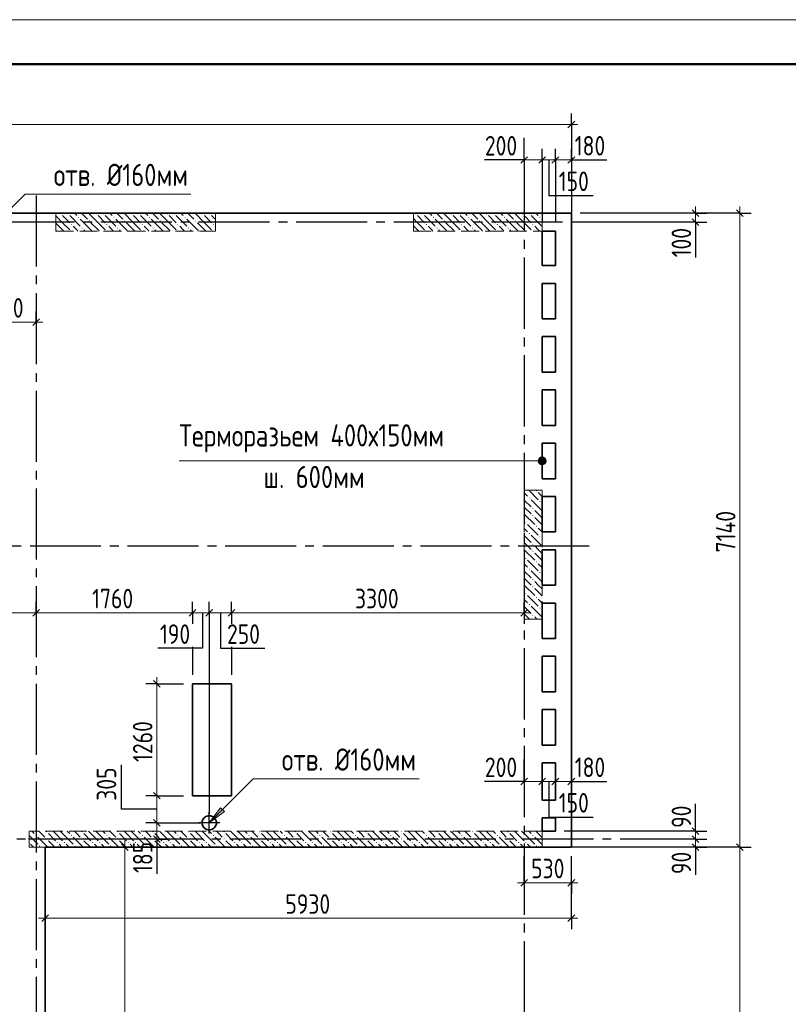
# Model space of a CAD drawing. Header units: millimetres. Extents: x 0 to 43617, y 0 to 59400.
# Tile 22 of 23: x 16138 to 24799, y 48310 to 59400. Entities that reach past the tile are written whole.
import ezdxf

# ---------------------------------------------------------------- set-up
doc = ezdxf.new("R2010")
doc.units = ezdxf.units.MM
doc.linetypes.add('______2', pattern=[270, 200, -70])
doc.linetypes.add('______5', pattern=[1100, 800, -100, 100, -100])
for name, color, linetype, lineweight in [('Standard', 7, 'Continuous', 25), ('ЖБ Перекрытие верхний уровень', 7, 'Continuous', 35), ('ЖБ Пилон', 7, 'Continuous', 35), ('ЖБ Стена верхний уровень', 7, 'Continuous', 35), ('Оси', 40, '______5', 18), ('Примечания', 7, 'Continuous', 25), ('Размерная выноска', 7, 'Continuous', 13)]:
    doc.layers.add(name, color=color, linetype=linetype, lineweight=lineweight)
doc.styles.add('GOST 2.304-81', font='txt')

msp = doc.modelspace()

# ---------------------------------------------------------------- hatches: boundary and pattern name
at = {"layer": 'ЖБ Пилон', "linetype": 'Continuous', "lineweight": 18, "transparency": 33554687}
for points in [[(16594, 57213), (16601, 57220), (16607, 57213), (16601, 57207)], [(16674, 57213), (16681, 57220), (16687, 57213), (16681, 57207)], [(16794, 57173), (16801, 57180), (16807, 57173), (16801, 57167)], [(16914, 57133), (16921, 57140), (16927, 57133), (16921, 57127)], [(16994, 57213), (17001, 57220), (17007, 57213), (17001, 57207)], [(17074, 57213), (17081, 57220), (17087, 57213), (17081, 57207)], [(17194, 57173), (17201, 57180), (17207, 57173), (17201, 57167)], [(17314, 57133), (17321, 57140), (17327, 57133), (17321, 57127)], [(17394, 57213), (17401, 57220), (17407, 57213), (17401, 57207)], [(17474, 57213), (17481, 57220), (17487, 57213), (17481, 57207)], [(17594, 57173), (17601, 57180), (17607, 57173), (17601, 57167)], [(17714, 57133), (17721, 57140), (17727, 57133), (17721, 57127)], [(17794, 57213), (17801, 57220), (17807, 57213), (17801, 57207)], [(17874, 57213), (17881, 57220), (17887, 57213), (17881, 57207)], [(17994, 57173), (18001, 57180), (18007, 57173), (18001, 57167)], [(18114, 57133), (18121, 57140), (18127, 57133), (18121, 57127)], [(18194, 57213), (18201, 57220), (18207, 57213), (18201, 57207)], [(18274, 57213), (18281, 57220), (18287, 57213), (18281, 57207)], [(20594, 57213), (20601, 57220), (20607, 57213), (20601, 57207)], [(20674, 57213), (20681, 57220), (20687, 57213), (20681, 57207)], [(20794, 57173), (20801, 57180), (20807, 57173), (20801, 57167)], [(20914, 57133), (20921, 57140), (20927, 57133), (20921, 57127)], [(20994, 57213), (21001, 57220), (21007, 57213), (21001, 57207)], [(21074, 57213), (21081, 57220), (21087, 57213), (21081, 57207)], [(21194, 57173), (21201, 57180), (21207, 57173), (21201, 57167)], [(21314, 57133), (21321, 57140), (21327, 57133), (21321, 57127)], [(21394, 57213), (21401, 57220), (21407, 57213), (21401, 57207)], [(21474, 57213), (21481, 57220), (21487, 57213), (21481, 57207)], [(21594, 57173), (21601, 57180), (21607, 57173), (21601, 57167)], [(21714, 57133), (21721, 57140), (21727, 57133), (21721, 57127)], [(21794, 57213), (21801, 57220), (21807, 57213), (21801, 57207)], [(21874, 57213), (21881, 57220), (21887, 57213), (21881, 57207)], [(21994, 57173), (22001, 57180), (22007, 57173), (22001, 57167)], [(16714, 57093), (16721, 57100), (16727, 57093), (16721, 57087)], [(16834, 57053), (16841, 57060), (16847, 57053), (16841, 57047)], [(17114, 57093), (17121, 57100), (17127, 57093), (17121, 57087)], [(17234, 57053), (17241, 57060), (17247, 57053), (17241, 57047)], [(17514, 57093), (17521, 57100), (17527, 57093), (17521, 57087)], [(17634, 57053), (17641, 57060), (17647, 57053), (17641, 57047)], [(17914, 57093), (17921, 57100), (17927, 57093), (17921, 57087)], [(18034, 57053), (18041, 57060), (18047, 57053), (18041, 57047)], [(18314, 57093), (18321, 57100), (18327, 57093), (18321, 57087)], [(20714, 57093), (20721, 57100), (20727, 57093), (20721, 57087)], [(20834, 57053), (20841, 57060), (20847, 57053), (20841, 57047)], [(21114, 57093), (21121, 57100), (21127, 57093), (21121, 57087)], [(21234, 57053), (21241, 57060), (21247, 57053), (21241, 57047)], [(21514, 57093), (21521, 57100), (21527, 57093), (21521, 57087)], [(21634, 57053), (21641, 57060), (21647, 57053), (21641, 57047)], [(21914, 57093), (21921, 57100), (21927, 57093), (21921, 57087)], [(21874, 54013), (21881, 54020), (21887, 54013), (21881, 54007)], [(21954, 54093), (21961, 54100), (21967, 54093), (21961, 54087)], [(21914, 53893), (21921, 53900), (21927, 53893), (21921, 53887)], [(21994, 53973), (22001, 53980), (22007, 53973), (22001, 53967)], [(21914, 53813), (21921, 53820), (21927, 53813), (21921, 53807)], [(21834, 53733), (21841, 53740), (21847, 53733), (21841, 53727)], [(21954, 53693), (21961, 53700), (21967, 53693), (21961, 53687)], [(21874, 53613), (21881, 53620), (21887, 53613), (21881, 53607)], [(21994, 53573), (22001, 53580), (22007, 53573), (22001, 53567)], [(21914, 53493), (21921, 53500), (21927, 53493), (21921, 53487)], [(21914, 53413), (21921, 53420), (21927, 53413), (21921, 53407)], [(21834, 53333), (21841, 53340), (21847, 53333), (21841, 53327)], [(21954, 53293), (21961, 53300), (21967, 53293), (21961, 53287)], [(21874, 53213), (21881, 53220), (21887, 53213), (21881, 53207)], [(21994, 53173), (22001, 53180), (22007, 53173), (22001, 53167)], [(21914, 53093), (21921, 53100), (21927, 53093), (21921, 53087)], [(21914, 53013), (21921, 53020), (21927, 53013), (21921, 53007)], [(21834, 52933), (21841, 52940), (21847, 52933), (21841, 52927)], [(21954, 52893), (21961, 52900), (21967, 52893), (21961, 52887)], [(21874, 52813), (21881, 52820), (21887, 52813), (21881, 52807)], [(21914, 52693), (21921, 52700), (21927, 52693), (21921, 52687)], [(21994, 52773), (22001, 52780), (22007, 52773), (22001, 52767)]]:
    msp.add_hatch(color=7, dxfattribs=at).paths.add_polyline_path(points, flags=16)
at = {"layer": 'ЖБ Стена верхний уровень', "linetype": 'Continuous', "lineweight": 18, "transparency": 33554687}
for points in [[(16434, 50253), (16441, 50260), (16447, 50253), (16441, 50247)], [(16834, 50253), (16841, 50260), (16847, 50253), (16841, 50247)], [(17234, 50253), (17241, 50260), (17247, 50253), (17241, 50247)], [(17634, 50253), (17641, 50260), (17647, 50253), (17641, 50247)], [(18034, 50253), (18041, 50260), (18047, 50253), (18041, 50247)], [(18434, 50253), (18441, 50260), (18447, 50253), (18441, 50247)], [(18834, 50253), (18841, 50260), (18847, 50253), (18841, 50247)], [(19234, 50253), (19241, 50260), (19247, 50253), (19241, 50247)], [(19634, 50253), (19641, 50260), (19647, 50253), (19641, 50247)], [(20034, 50253), (20041, 50260), (20047, 50253), (20041, 50247)], [(20434, 50253), (20441, 50260), (20447, 50253), (20441, 50247)], [(20834, 50253), (20841, 50260), (20847, 50253), (20841, 50247)], [(21234, 50253), (21241, 50260), (21247, 50253), (21241, 50247)], [(21634, 50253), (21641, 50260), (21647, 50253), (21641, 50247)], [(16244, 50137), (16247, 50133), (16244, 50130)], [(16314, 50213), (16321, 50220), (16327, 50213), (16321, 50207)], [(16434, 50173), (16441, 50180), (16447, 50173), (16441, 50167)], [(16554, 50133), (16561, 50140), (16567, 50133), (16561, 50127)], [(16634, 50133), (16641, 50140), (16647, 50133), (16641, 50127)], [(16714, 50213), (16721, 50220), (16727, 50213), (16721, 50207)], [(16834, 50173), (16841, 50180), (16847, 50173), (16841, 50167)], [(16954, 50133), (16961, 50140), (16967, 50133), (16961, 50127)], [(17034, 50133), (17041, 50140), (17047, 50133), (17041, 50127)], [(17114, 50213), (17121, 50220), (17127, 50213), (17121, 50207)], [(17234, 50173), (17241, 50180), (17247, 50173), (17241, 50167)], [(17354, 50133), (17361, 50140), (17367, 50133), (17361, 50127)], [(17434, 50133), (17441, 50140), (17447, 50133), (17441, 50127)], [(17514, 50213), (17521, 50220), (17527, 50213), (17521, 50207)], [(17634, 50173), (17641, 50180), (17647, 50173), (17641, 50167)], [(17754, 50133), (17761, 50140), (17767, 50133), (17761, 50127)], [(17834, 50133), (17841, 50140), (17847, 50133), (17841, 50127)], [(17914, 50213), (17921, 50220), (17927, 50213), (17921, 50207)], [(18034, 50173), (18041, 50180), (18047, 50173), (18041, 50167)], [(18154, 50133), (18161, 50140), (18167, 50133), (18161, 50127)], [(18234, 50133), (18241, 50140), (18247, 50133), (18241, 50127)], [(18314, 50213), (18321, 50220), (18327, 50213), (18321, 50207)], [(18434, 50173), (18441, 50180), (18447, 50173), (18441, 50167)], [(18554, 50133), (18561, 50140), (18567, 50133), (18561, 50127)], [(18634, 50133), (18641, 50140), (18647, 50133), (18641, 50127)], [(18714, 50213), (18721, 50220), (18727, 50213), (18721, 50207)], [(18834, 50173), (18841, 50180), (18847, 50173), (18841, 50167)], [(18954, 50133), (18961, 50140), (18967, 50133), (18961, 50127)], [(19034, 50133), (19041, 50140), (19047, 50133), (19041, 50127)], [(19114, 50213), (19121, 50220), (19127, 50213), (19121, 50207)], [(19234, 50173), (19241, 50180), (19247, 50173), (19241, 50167)], [(19354, 50133), (19361, 50140), (19367, 50133), (19361, 50127)], [(19434, 50133), (19441, 50140), (19447, 50133), (19441, 50127)], [(19514, 50213), (19521, 50220), (19527, 50213), (19521, 50207)], [(19634, 50173), (19641, 50180), (19647, 50173), (19641, 50167)], [(19754, 50133), (19761, 50140), (19767, 50133), (19761, 50127)], [(19834, 50133), (19841, 50140), (19847, 50133), (19841, 50127)], [(19914, 50213), (19921, 50220), (19927, 50213), (19921, 50207)], [(20034, 50173), (20041, 50180), (20047, 50173), (20041, 50167)], [(20154, 50133), (20161, 50140), (20167, 50133), (20161, 50127)], [(20234, 50133), (20241, 50140), (20247, 50133), (20241, 50127)], [(20314, 50213), (20321, 50220), (20327, 50213), (20321, 50207)], [(20434, 50173), (20441, 50180), (20447, 50173), (20441, 50167)], [(20554, 50133), (20561, 50140), (20567, 50133), (20561, 50127)], [(20634, 50133), (20641, 50140), (20647, 50133), (20641, 50127)], [(20714, 50213), (20721, 50220), (20727, 50213), (20721, 50207)], [(20834, 50173), (20841, 50180), (20847, 50173), (20841, 50167)], [(20954, 50133), (20961, 50140), (20967, 50133), (20961, 50127)], [(21034, 50133), (21041, 50140), (21047, 50133), (21041, 50127)], [(21114, 50213), (21121, 50220), (21127, 50213), (21121, 50207)], [(21234, 50173), (21241, 50180), (21247, 50173), (21241, 50167)], [(21354, 50133), (21361, 50140), (21367, 50133), (21361, 50127)], [(21434, 50133), (21441, 50140), (21447, 50133), (21441, 50127)], [(21514, 50213), (21521, 50220), (21527, 50213), (21521, 50207)], [(21634, 50173), (21641, 50180), (21647, 50173), (21641, 50167)], [(21754, 50133), (21761, 50140), (21767, 50133), (21761, 50127)], [(21834, 50133), (21841, 50140), (21847, 50133), (21841, 50127)], [(21914, 50213), (21921, 50220), (21927, 50213), (21921, 50207)], [(16354, 50093), (16361, 50100), (16367, 50093), (16361, 50087)], [(16754, 50093), (16761, 50100), (16767, 50093), (16761, 50087)], [(17154, 50093), (17161, 50100), (17167, 50093), (17161, 50087)], [(17554, 50093), (17561, 50100), (17567, 50093), (17561, 50087)], [(17954, 50093), (17961, 50100), (17967, 50093), (17961, 50087)], [(18354, 50093), (18361, 50100), (18367, 50093), (18361, 50087)], [(18754, 50093), (18761, 50100), (18767, 50093), (18761, 50087)], [(19154, 50093), (19161, 50100), (19167, 50093), (19161, 50087)], [(19554, 50093), (19561, 50100), (19567, 50093), (19561, 50087)], [(19954, 50093), (19961, 50100), (19967, 50093), (19961, 50087)], [(20354, 50093), (20361, 50100), (20367, 50093), (20361, 50087)], [(20754, 50093), (20761, 50100), (20767, 50093), (20761, 50087)], [(21154, 50093), (21161, 50100), (21167, 50093), (21161, 50087)], [(21554, 50093), (21561, 50100), (21567, 50093), (21561, 50087)], [(21954, 50093), (21961, 50100), (21967, 50093), (21961, 50087)]]:
    msp.add_hatch(color=7, dxfattribs=at).paths.add_polyline_path(points, flags=16)
at = {"layer": 'Примечания', "linetype": 'Continuous', "lineweight": 13, "transparency": 33554687}
for points in [[(21985, 54408), (21985, 54452), (21979, 54430)], [(21985, 54452), (22002, 54391), (22002, 54469)], [(21985, 54452), (21985, 54408), (22002, 54391)], [(22002, 54469), (22024, 54385), (22024, 54475)], [(22002, 54469), (22002, 54391), (22024, 54385)], [(22024, 54475), (22024, 54385), (22046, 54391)], [(22024, 54475), (22046, 54391), (22046, 54469)], [(22046, 54469), (22046, 54391), (22063, 54408)], [(22046, 54469), (22063, 54408), (22063, 54452)], [(22063, 54452), (22063, 54408), (22069, 54430)]]:
    msp.add_hatch(color=7, dxfattribs=at).paths.add_polyline_path(points)
msp.add_hatch(color=7, dxfattribs=at).paths.add_polyline_path([(18444, 50482), (18274, 50355), (18401, 50525)], flags=16)

# ---------------------------------------------------------------- linework, layer by layer
at = {"layer": 'Standard', "color": 251, "linetype": 'Continuous', "lineweight": -3, "true_color": 0x656565, "transparency": 33554687}
for p, q in [((22354, 58220), (22354, 58345)), ((22354, 58220), (22354, 58095)), ((22354, 58220), (22354, 57120)), ((21824, 57820), (21824, 57945)), ((22024, 57820), (22024, 57945)), ((22174, 57820), (22174, 57945)), ((22354, 57820), (22354, 57945)), ((21824, 57820), (21824, 57695)), ((22024, 57820), (22024, 57695)), ((22174, 57820), (22174, 57695)), ((22354, 57820), (22354, 57695)), ((22354, 57820), (22354, 57722)), ((22354, 57437), (22354, 57120)), ((23754, 57220), (22454, 57220)), ((24254, 57220), (22454, 57220)), ((23754, 57120), (22454, 57120)), ((23754, 57220), (23629, 57220)), ((23754, 57120), (23629, 57120)), ((23754, 57220), (23879, 57220)), ((23754, 57120), (23879, 57120)), ((24254, 57220), (24129, 57220)), ((24254, 57220), (24379, 57220)), ((16324, 55994), (16324, 56119)), ((16324, 55994), (16324, 55869)), ((16324, 55994), (16324, 55994)), ((16324, 52720), (16324, 52845)), ((18084, 52720), (18084, 52845)), ((18274, 52720), (18274, 52845)), ((18524, 52720), (18524, 52845)), ((21824, 52720), (21824, 52845)), ((16324, 52720), (16324, 52595)), ((16324, 52720), (16324, 52720)), ((18084, 52720), (18084, 52595)), ((18084, 52720), (18084, 52622)), ((18274, 52720), (18274, 52595)), ((18524, 52720), (18524, 52595)), ((21824, 52720), (21824, 52595)), ((21824, 52720), (21824, 52720)), ((18084, 52337), (18084, 52020)), ((18524, 52337), (18524, 52020)), ((17684, 51920), (17559, 51920)), ((17684, 51920), (17809, 51920)), ((17684, 51920), (17984, 51920)), ((21824, 50820), (21824, 50945)), ((22024, 50820), (22024, 50945)), ((22174, 50820), (22174, 50945)), ((22354, 50820), (22354, 50945)), ((21824, 50820), (21824, 50695)), ((22024, 50820), (22024, 50695)), ((22024, 50820), (22024, 50820)), ((22174, 50820), (22174, 50695)), ((22174, 50820), (22174, 50820)), ((22354, 50820), (22354, 50695)), ((22354, 50820), (22354, 50820)), ((17684, 50660), (17559, 50660)), ((17684, 50660), (17809, 50660)), ((17684, 50660), (17984, 50660)), ((17684, 50355), (17559, 50355)), ((17684, 50355), (17809, 50355)), ((17684, 50355), (18174, 50355)), ((23754, 50260), (23629, 50260)), ((23754, 50260), (23879, 50260)), ((17684, 50170), (17559, 50170)), ((17684, 50170), (17809, 50170)), ((23754, 50170), (23629, 50170)), ((23754, 50170), (23879, 50170)), ((17324, 50080), (17199, 50080)), ((17324, 50080), (17449, 50080)), ((17324, 50080), (17324, 50080)), ((23754, 50080), (23629, 50080)), ((23754, 50080), (23879, 50080)), ((24254, 50080), (24129, 50080)), ((24254, 50080), (24379, 50080)), ((16424, 49280), (16424, 49980)), ((21824, 49680), (21824, 49980)), ((22354, 49280), (22354, 49980)), ((21824, 49680), (21824, 49805)), ((22354, 49680), (22354, 49805)), ((21824, 49680), (21824, 49555)), ((22354, 49680), (22354, 49555)), ((16424, 49280), (16424, 49405)), ((22354, 49280), (22354, 49405)), ((16424, 49280), (16424, 49155)), ((22354, 49280), (22354, 49155))]:
    msp.add_line(p, q, dxfattribs=at)
at = {"layer": 'Standard', "color": 7, "linetype": 'Continuous', "lineweight": 25, "transparency": 33554687}
for p, q in [((22392, 58257), (22316, 58183)), ((21786, 57783), (21861, 57857)), ((21986, 57783), (22061, 57857)), ((22136, 57783), (22212, 57857)), ((22316, 57783), (22392, 57857)), ((23716, 57257), (23792, 57183)), ((24216, 57257), (24292, 57183)), ((23716, 57157), (23792, 57083)), ((16286, 55956), (16361, 56031)), ((16361, 52757), (16286, 52683)), ((18121, 52757), (18046, 52683)), ((18312, 52757), (18236, 52683)), ((18561, 52757), (18486, 52683)), ((21861, 52757), (21786, 52683)), ((17646, 51957), (17721, 51883)), ((21786, 50783), (21861, 50857)), ((21986, 50783), (22061, 50857)), ((22136, 50783), (22212, 50857)), ((22316, 50783), (22392, 50857)), ((17646, 50697), (17721, 50623)), ((17646, 50392), (17721, 50317)), ((23716, 50297), (23792, 50223)), ((17646, 50208), (17721, 50133)), ((23716, 50208), (23792, 50133)), ((17286, 50117), (17361, 50042)), ((23716, 50117), (23792, 50042)), ((24216, 50117), (24292, 50042)), ((21861, 49717), (21786, 49642)), ((22392, 49717), (22316, 49642)), ((16386, 49242), (16461, 49317)), ((22316, 49242), (22392, 49317))]:
    msp.add_line(p, q, dxfattribs=at)
at = {"layer": 'Standard', "color": 7, "linetype": 'Continuous', "lineweight": 13, "transparency": 33554687}
for p, q in [((22354, 58220), (7394, 58220)), ((22354, 58220), (22429, 58220)), ((21824, 57820), (21749, 57820)), ((21824, 57820), (22024, 57820)), ((22024, 57820), (22174, 57820)), ((22174, 57820), (22354, 57820)), ((22354, 57820), (22429, 57820)), ((23754, 57220), (23754, 57295)), ((24254, 57220), (24254, 57295)), ((23754, 57220), (23754, 57120)), ((23754, 57120), (23754, 57045)), ((15704, 55994), (16324, 55994)), ((16324, 55994), (16399, 55994)), ((16324, 52720), (14934, 52720)), ((18084, 52720), (16324, 52720)), ((18274, 52720), (18084, 52720)), ((18524, 52720), (18274, 52720)), ((21824, 52720), (21899, 52720)), ((17684, 51920), (17684, 51995)), ((21824, 50820), (21749, 50820)), ((21824, 50820), (22024, 50820)), ((22024, 50820), (22174, 50820)), ((22174, 50820), (22354, 50820)), ((22354, 50820), (22429, 50820)), ((17684, 50660), (17684, 50355)), ((17684, 50355), (17684, 50170)), ((23754, 50260), (23754, 50335)), ((17324, 50080), (17324, 50155)), ((17684, 50170), (17684, 50095)), ((23754, 50170), (23754, 50080)), ((23754, 50080), (23754, 50005)), ((24254, 50080), (24254, 42420)), ((21824, 49680), (21749, 49680)), ((22354, 49680), (21824, 49680)), ((22354, 49680), (22429, 49680)), ((16424, 49280), (16349, 49280)), ((16424, 49280), (22354, 49280)), ((22354, 49280), (22429, 49280))]:
    msp.add_line(p, q, dxfattribs=at)
at = {"layer": 'Standard', "color": 8, "linetype": '______5', "lineweight": -3, "transparency": 33554687}
for p, q in [((18274, 50235), (18274, 50475)), ((18393, 50355), (18154, 50355))]:
    msp.add_line(p, q, dxfattribs=at)
at = {"layer": 'Standard', "color": 7, "linetype": 'Continuous', "lineweight": 13, "transparency": 33554687}
msp.add_lwpolyline([(0, 0), (42000, 0), (42000, 59400), (0, 59400), (0, 0)], close=True, dxfattribs=at)
at = {"layer": 'Standard', "color": 7, "linetype": 'Continuous', "lineweight": 50, "transparency": 33554687}
msp.add_lwpolyline([(2000, 58900), (41500, 58900), (41500, 500), (2000, 500), (2000, 58900)], close=True, dxfattribs=at)
at = {"layer": 'Standard', "color": 251, "linetype": 'Continuous', "lineweight": -3, "true_color": 0x656565, "transparency": 33554687}
for points in [[(21824, 57820), (21824, 57837), (21824, 57837), (21824, 57873), (21824, 57873), (21824, 58070)], [(22024, 57820), (22024, 57511), (22024, 57511), (22024, 57120)], [(22174, 57820), (22174, 57439), (22174, 57439), (22174, 57120)], [(18274, 52720), (18274, 52608), (18274, 52608), (18274, 52444), (18274, 52444), (18274, 50455)], [(18524, 52720), (18524, 52628), (18524, 52628), (18524, 52622)], [(21824, 50820), (21824, 50837), (21824, 50837), (21824, 51035), (21824, 51035), (21824, 51070)], [(23754, 50260), (23737, 50260), (23737, 50260), (22274, 50260)], [(17684, 50170), (17667, 50170), (17667, 50170), (16237, 50170)], [(23754, 50170), (23737, 50170), (23737, 50170), (23462, 50170)], [(23754, 50080), (23737, 50080), (23737, 50080), (22274, 50080)], [(24254, 50080), (24237, 50080), (24237, 50080), (22454, 50080)], [(22354, 49680), (22354, 49931), (22354, 49931), (22354, 49980)]]:
    msp.add_lwpolyline(points, dxfattribs=at)
at = {"layer": 'Standard', "color": 7, "linetype": 'Continuous', "lineweight": 13, "transparency": 33554687}
for points in [[(24254, 57220), (24254, 53303), (24254, 53303), (24254, 50080)], [(21824, 52720), (19665, 52720), (19665, 52720), (19592, 52720), (19592, 52720), (19319, 52720), (19319, 52720), (18524, 52720)], [(17684, 51920), (17684, 50943), (17684, 50943), (17684, 50660)], [(23754, 50260), (23754, 50207), (23754, 50207), (23754, 50170)], [(17324, 50080), (17324, 47248), (17324, 47248), (17324, 45130)]]:
    msp.add_lwpolyline(points, dxfattribs=at)
at = {"layer": 'ЖБ Перекрытие верхний уровень', "color": 7, "linetype": 'Continuous', "lineweight": 35, "transparency": 33554687}
for p, q in [((22354, 57220), (8924, 57220)), ((22354, 50080), (22354, 57220)), ((22024, 56630), (22024, 57020)), ((22024, 57020), (22174, 57020)), ((22174, 57020), (22174, 56630)), ((22174, 56630), (22024, 56630)), ((22024, 56030), (22024, 56430)), ((22024, 56430), (22174, 56430)), ((22174, 56430), (22174, 56030)), ((22174, 56030), (22024, 56030)), ((22024, 55430), (22024, 55830)), ((22024, 55830), (22174, 55830)), ((22174, 55830), (22174, 55430)), ((22174, 55430), (22024, 55430)), ((22024, 54830), (22024, 55230)), ((22024, 55230), (22174, 55230)), ((22174, 55230), (22174, 54830)), ((22174, 54830), (22024, 54830)), ((22024, 54230), (22024, 54630)), ((22024, 54630), (22174, 54630)), ((22174, 54630), (22174, 54230)), ((22174, 54230), (22024, 54230)), ((22024, 53630), (22024, 54030)), ((22024, 54030), (22174, 54030)), ((22174, 54030), (22174, 53630)), ((22174, 53630), (22024, 53630)), ((22024, 53030), (22024, 53430)), ((22024, 53430), (22174, 53430)), ((22174, 53430), (22174, 53030)), ((22174, 53030), (22024, 53030)), ((22024, 52430), (22024, 52830)), ((22024, 52830), (22174, 52830)), ((22174, 52830), (22174, 52430)), ((22174, 52430), (22024, 52430)), ((22024, 51830), (22024, 52230)), ((22024, 52230), (22174, 52230)), ((22174, 52230), (22174, 51830)), ((18524, 51920), (18084, 51920)), ((18084, 51920), (18084, 50660)), ((18524, 50660), (18524, 51920)), ((22174, 51830), (22024, 51830)), ((22024, 51230), (22024, 51630)), ((22024, 51630), (22174, 51630)), ((22174, 51630), (22174, 51230)), ((22174, 51230), (22024, 51230)), ((22024, 50610), (22024, 51030)), ((22024, 51030), (22174, 51030)), ((22174, 51030), (22174, 50610)), ((18084, 50660), (18424, 50660)), ((18424, 50660), (18524, 50660)), ((22174, 50610), (22024, 50610)), ((18202, 50392), (18194, 50368)), ((18194, 50368), (18194, 50342)), ((18217, 50412), (18202, 50392)), ((18237, 50427), (18217, 50412)), ((18261, 50435), (18237, 50427)), ((18287, 50435), (18261, 50435)), ((18311, 50427), (18287, 50435)), ((18331, 50412), (18311, 50427)), ((18346, 50392), (18331, 50412)), ((18354, 50368), (18346, 50392)), ((18354, 50342), (18354, 50368)), ((22024, 50260), (22024, 50410)), ((22024, 50410), (22174, 50410)), ((22174, 50410), (22174, 50260)), ((18194, 50342), (18202, 50318)), ((18202, 50318), (18217, 50298)), ((18217, 50298), (18237, 50283)), ((18237, 50283), (18261, 50275)), ((18261, 50275), (18287, 50275)), ((18287, 50275), (18311, 50283)), ((18311, 50283), (18331, 50298)), ((18331, 50298), (18346, 50318)), ((18346, 50318), (18354, 50342)), ((22174, 50260), (22024, 50260)), ((16424, 45130), (16424, 50080)), ((16424, 50080), (22174, 50080)), ((22174, 50080), (22354, 50080))]:
    msp.add_line(p, q, dxfattribs=at)
at = {"layer": 'ЖБ Пилон', "color": 253, "linetype": '______2', "lineweight": 13, "true_color": 0xa0a0a0, "transparency": 33554687}
for p, q in [((18344, 57220), (16544, 57220)), ((16544, 57220), (16544, 57020)), ((18344, 57020), (18344, 57220)), ((22024, 57220), (20574, 57220)), ((20574, 57220), (20574, 57020)), ((22024, 57020), (22024, 57220)), ((16544, 57020), (18344, 57020)), ((20574, 57020), (22024, 57020)), ((21824, 54100), (21824, 52650)), ((22024, 54100), (21824, 54100)), ((22024, 52650), (22024, 54100)), ((21824, 52650), (22024, 52650))]:
    msp.add_line(p, q, dxfattribs=at)
at = {"layer": 'ЖБ Пилон', "color": 9, "linetype": 'Continuous', "lineweight": 18, "true_color": 0xc7c7c7, "transparency": 33554687}
for p, q in [((16621, 57113), (16544, 57190)), ((16621, 57193), (16701, 57113)), ((16621, 57113), (16701, 57033)), ((16701, 57193), (16821, 57073)), ((16754, 57220), (16781, 57193)), ((16941, 57033), (16821, 57153)), ((16834, 57220), (16901, 57153)), ((17021, 57113), (16914, 57220)), ((16941, 57113), (17021, 57033)), ((17021, 57193), (17101, 57113)), ((17021, 57113), (17101, 57033)), ((17101, 57193), (17221, 57073)), ((17154, 57220), (17181, 57193)), ((17341, 57033), (17221, 57153)), ((17234, 57220), (17301, 57153)), ((17421, 57113), (17314, 57220)), ((17341, 57113), (17421, 57033)), ((17421, 57193), (17501, 57113)), ((17421, 57113), (17501, 57033)), ((17501, 57193), (17621, 57073)), ((17554, 57220), (17581, 57193)), ((17741, 57033), (17621, 57153)), ((17634, 57220), (17701, 57153)), ((17821, 57113), (17714, 57220)), ((17741, 57113), (17821, 57033)), ((17821, 57193), (17901, 57113)), ((17821, 57113), (17901, 57033)), ((17901, 57193), (18021, 57073)), ((17954, 57220), (17981, 57193)), ((18141, 57033), (18021, 57153)), ((18034, 57220), (18101, 57153)), ((18221, 57113), (18114, 57220)), ((18141, 57113), (18221, 57033)), ((18221, 57193), (18301, 57113)), ((18221, 57113), (18301, 57033)), ((18301, 57193), (18344, 57150)), ((20621, 57113), (20574, 57160)), ((20621, 57193), (20701, 57113)), ((20621, 57113), (20701, 57033)), ((20701, 57193), (20821, 57073)), ((20754, 57220), (20781, 57193)), ((20941, 57033), (20821, 57153)), ((20834, 57220), (20901, 57153)), ((21021, 57113), (20914, 57220)), ((20941, 57113), (21021, 57033)), ((21021, 57193), (21101, 57113)), ((21021, 57113), (21101, 57033)), ((21101, 57193), (21221, 57073)), ((21154, 57220), (21181, 57193)), ((21341, 57033), (21221, 57153)), ((21234, 57220), (21301, 57153)), ((21421, 57113), (21314, 57220)), ((21341, 57113), (21421, 57033)), ((21421, 57193), (21501, 57113)), ((21421, 57113), (21501, 57033)), ((21501, 57193), (21621, 57073)), ((21554, 57220), (21581, 57193)), ((21741, 57033), (21621, 57153)), ((21634, 57220), (21701, 57153)), ((21821, 57113), (21714, 57220)), ((21741, 57113), (21821, 57033)), ((21821, 57193), (21901, 57113)), ((21821, 57113), (21901, 57033)), ((21901, 57193), (22021, 57073)), ((21954, 57220), (21981, 57193)), ((22024, 57150), (22021, 57153)), ((16544, 57110), (16621, 57033)), ((16544, 57030), (16554, 57020)), ((16621, 57033), (16634, 57020)), ((16781, 57033), (16741, 57073)), ((16794, 57020), (16781, 57033)), ((16861, 57033), (16874, 57020)), ((16941, 57033), (16954, 57020)), ((17021, 57033), (17034, 57020)), ((17181, 57033), (17141, 57073)), ((17194, 57020), (17181, 57033)), ((17261, 57033), (17274, 57020)), ((17341, 57033), (17354, 57020)), ((17421, 57033), (17434, 57020)), ((17581, 57033), (17541, 57073)), ((17594, 57020), (17581, 57033)), ((17661, 57033), (17674, 57020)), ((17741, 57033), (17754, 57020)), ((17821, 57033), (17834, 57020)), ((17981, 57033), (17941, 57073)), ((17994, 57020), (17981, 57033)), ((18061, 57033), (18074, 57020)), ((18141, 57033), (18154, 57020)), ((18221, 57033), (18234, 57020)), ((18344, 57070), (18341, 57073)), ((20574, 57080), (20621, 57033)), ((20621, 57033), (20634, 57020)), ((20781, 57033), (20741, 57073)), ((20794, 57020), (20781, 57033)), ((20861, 57033), (20874, 57020)), ((20941, 57033), (20954, 57020)), ((21021, 57033), (21034, 57020)), ((21181, 57033), (21141, 57073)), ((21194, 57020), (21181, 57033)), ((21261, 57033), (21274, 57020)), ((21341, 57033), (21354, 57020)), ((21421, 57033), (21434, 57020)), ((21581, 57033), (21541, 57073)), ((21594, 57020), (21581, 57033)), ((21661, 57033), (21674, 57020)), ((21741, 57033), (21754, 57020)), ((21821, 57033), (21834, 57020)), ((21981, 57033), (21941, 57073)), ((21994, 57020), (21981, 57033)), ((21861, 54033), (21824, 54070)), ((21874, 54100), (21981, 53993)), ((21981, 54073), (22024, 54030)), ((21824, 53990), (21901, 53913)), ((21824, 53910), (21901, 53833)), ((21901, 53993), (22021, 53873)), ((22024, 53950), (22021, 53953)), ((21824, 53830), (21941, 53713)), ((21981, 53833), (21941, 53873)), ((21941, 53793), (22024, 53710)), ((22021, 53793), (21981, 53833)), ((21861, 53713), (21981, 53593)), ((21861, 53633), (21824, 53670)), ((21824, 53590), (21901, 53513)), ((21901, 53593), (22021, 53473)), ((21981, 53673), (22024, 53630)), ((21824, 53510), (21901, 53433)), ((21981, 53433), (21941, 53473)), ((22024, 53550), (22021, 53553)), ((21824, 53430), (21941, 53313)), ((21941, 53393), (22024, 53310)), ((22021, 53393), (21981, 53433)), ((21861, 53233), (21824, 53270)), ((21861, 53313), (21981, 53193)), ((21981, 53273), (22024, 53230)), ((21824, 53190), (21901, 53113)), ((21901, 53193), (22021, 53073)), ((22024, 53150), (22021, 53153)), ((21824, 53110), (21901, 53033)), ((21824, 53030), (21941, 52913)), ((21981, 53033), (21941, 53073)), ((22021, 52993), (21981, 53033)), ((21861, 52913), (21981, 52793)), ((21941, 52993), (22024, 52910)), ((21861, 52833), (21824, 52870)), ((21824, 52790), (21901, 52713)), ((21901, 52793), (22021, 52673)), ((21981, 52873), (22024, 52830)), ((21824, 52710), (21884, 52650)), ((22024, 52750), (22021, 52753)), ((21964, 52650), (21941, 52673))]:
    msp.add_line(p, q, dxfattribs=at)
at = {"layer": 'ЖБ Стена верхний уровень', "color": 251, "linetype": '______2', "lineweight": 13, "true_color": 0x656565, "transparency": 33554687}
for p, q in [((22024, 50260), (16244, 50260)), ((16244, 50260), (16244, 50080)), ((22024, 50080), (22024, 50260)), ((16244, 50080), (22024, 50080))]:
    msp.add_line(p, q, dxfattribs=at)
at = {"layer": 'ЖБ Стена верхний уровень', "color": 9, "linetype": 'Continuous', "lineweight": 18, "true_color": 0xc7c7c7, "transparency": 33554687}
for p, q in [((16274, 50260), (16301, 50233)), ((16381, 50233), (16354, 50260)), ((16541, 50233), (16514, 50260)), ((16594, 50260), (16621, 50233)), ((16674, 50260), (16701, 50233)), ((16781, 50233), (16754, 50260)), ((16941, 50233), (16914, 50260)), ((16994, 50260), (17021, 50233)), ((17074, 50260), (17101, 50233)), ((17181, 50233), (17154, 50260)), ((17341, 50233), (17314, 50260)), ((17394, 50260), (17421, 50233)), ((17474, 50260), (17501, 50233)), ((17581, 50233), (17554, 50260)), ((17741, 50233), (17714, 50260)), ((17794, 50260), (17821, 50233)), ((17874, 50260), (17901, 50233)), ((17981, 50233), (17954, 50260)), ((18141, 50233), (18114, 50260)), ((18194, 50260), (18221, 50233)), ((18274, 50260), (18301, 50233)), ((18381, 50233), (18354, 50260)), ((18541, 50233), (18514, 50260)), ((18594, 50260), (18621, 50233)), ((18674, 50260), (18701, 50233)), ((18781, 50233), (18754, 50260)), ((18941, 50233), (18914, 50260)), ((18994, 50260), (19021, 50233)), ((19074, 50260), (19101, 50233)), ((19181, 50233), (19154, 50260)), ((19341, 50233), (19314, 50260)), ((19394, 50260), (19421, 50233)), ((19474, 50260), (19501, 50233)), ((19581, 50233), (19554, 50260)), ((19741, 50233), (19714, 50260)), ((19794, 50260), (19821, 50233)), ((19874, 50260), (19901, 50233)), ((19981, 50233), (19954, 50260)), ((20141, 50233), (20114, 50260)), ((20194, 50260), (20221, 50233)), ((20274, 50260), (20301, 50233)), ((20381, 50233), (20354, 50260)), ((20541, 50233), (20514, 50260)), ((20594, 50260), (20621, 50233)), ((20674, 50260), (20701, 50233)), ((20781, 50233), (20754, 50260)), ((20941, 50233), (20914, 50260)), ((20994, 50260), (21021, 50233)), ((21074, 50260), (21101, 50233)), ((21181, 50233), (21154, 50260)), ((21341, 50233), (21314, 50260)), ((21394, 50260), (21421, 50233)), ((21474, 50260), (21501, 50233)), ((21581, 50233), (21554, 50260)), ((21741, 50233), (21714, 50260)), ((21794, 50260), (21821, 50233)), ((21874, 50260), (21901, 50233)), ((21981, 50233), (21954, 50260)), ((16244, 50210), (16341, 50113)), ((16341, 50193), (16454, 50080)), ((16421, 50193), (16381, 50233)), ((16461, 50233), (16541, 50153)), ((16461, 50153), (16534, 50080)), ((16541, 50233), (16621, 50153)), ((16621, 50233), (16741, 50113)), ((16741, 50193), (16854, 50080)), ((16821, 50193), (16781, 50233)), ((16861, 50233), (16941, 50153)), ((16861, 50153), (16934, 50080)), ((16941, 50233), (17021, 50153)), ((17021, 50233), (17141, 50113)), ((17141, 50193), (17254, 50080)), ((17221, 50193), (17181, 50233)), ((17261, 50233), (17341, 50153)), ((17261, 50153), (17334, 50080)), ((17341, 50233), (17421, 50153)), ((17421, 50233), (17541, 50113)), ((17541, 50193), (17654, 50080)), ((17621, 50193), (17581, 50233)), ((17661, 50233), (17741, 50153)), ((17661, 50153), (17734, 50080)), ((17741, 50233), (17821, 50153)), ((17821, 50233), (17941, 50113)), ((17941, 50193), (18054, 50080)), ((18021, 50193), (17981, 50233)), ((18061, 50233), (18141, 50153)), ((18061, 50153), (18134, 50080)), ((18141, 50233), (18221, 50153)), ((18221, 50233), (18341, 50113)), ((18341, 50193), (18454, 50080)), ((18421, 50193), (18381, 50233)), ((18461, 50233), (18541, 50153)), ((18461, 50153), (18534, 50080)), ((18541, 50233), (18621, 50153)), ((18621, 50233), (18741, 50113)), ((18741, 50193), (18854, 50080)), ((18821, 50193), (18781, 50233)), ((18861, 50233), (18941, 50153)), ((18861, 50153), (18934, 50080)), ((18941, 50233), (19021, 50153)), ((19021, 50233), (19141, 50113)), ((19141, 50193), (19254, 50080)), ((19221, 50193), (19181, 50233)), ((19261, 50233), (19341, 50153)), ((19261, 50153), (19334, 50080)), ((19341, 50233), (19421, 50153)), ((19421, 50233), (19541, 50113)), ((19541, 50193), (19654, 50080)), ((19621, 50193), (19581, 50233)), ((19661, 50233), (19741, 50153)), ((19661, 50153), (19734, 50080)), ((19741, 50233), (19821, 50153)), ((19821, 50233), (19941, 50113)), ((19941, 50193), (20054, 50080)), ((20021, 50193), (19981, 50233)), ((20061, 50233), (20141, 50153)), ((20061, 50153), (20134, 50080)), ((20141, 50233), (20221, 50153)), ((20221, 50233), (20341, 50113)), ((20341, 50193), (20454, 50080)), ((20421, 50193), (20381, 50233)), ((20461, 50233), (20541, 50153)), ((20461, 50153), (20534, 50080)), ((20541, 50233), (20621, 50153)), ((20621, 50233), (20741, 50113)), ((20741, 50193), (20854, 50080)), ((20821, 50193), (20781, 50233)), ((20861, 50233), (20941, 50153)), ((20861, 50153), (20934, 50080)), ((20941, 50233), (21021, 50153)), ((21021, 50233), (21141, 50113)), ((21141, 50193), (21254, 50080)), ((21221, 50193), (21181, 50233)), ((21261, 50233), (21341, 50153)), ((21261, 50153), (21334, 50080)), ((21341, 50233), (21421, 50153)), ((21421, 50233), (21541, 50113)), ((21541, 50193), (21654, 50080)), ((21621, 50193), (21581, 50233)), ((21661, 50233), (21741, 50153)), ((21661, 50153), (21734, 50080)), ((21741, 50233), (21821, 50153)), ((21821, 50233), (21941, 50113)), ((21941, 50193), (22024, 50110)), ((22021, 50193), (21981, 50233)), ((16261, 50113), (16294, 50080)), ((16614, 50080), (16581, 50113)), ((16661, 50113), (16694, 50080)), ((17014, 50080), (16981, 50113)), ((17061, 50113), (17094, 50080)), ((17414, 50080), (17381, 50113)), ((17461, 50113), (17494, 50080)), ((17814, 50080), (17781, 50113)), ((17861, 50113), (17894, 50080)), ((18214, 50080), (18181, 50113)), ((18261, 50113), (18294, 50080)), ((18614, 50080), (18581, 50113)), ((18661, 50113), (18694, 50080)), ((19014, 50080), (18981, 50113)), ((19061, 50113), (19094, 50080)), ((19414, 50080), (19381, 50113)), ((19461, 50113), (19494, 50080)), ((19814, 50080), (19781, 50113)), ((19861, 50113), (19894, 50080)), ((20214, 50080), (20181, 50113)), ((20261, 50113), (20294, 50080)), ((20614, 50080), (20581, 50113)), ((20661, 50113), (20694, 50080)), ((21014, 50080), (20981, 50113)), ((21061, 50113), (21094, 50080)), ((21414, 50080), (21381, 50113)), ((21461, 50113), (21494, 50080)), ((21814, 50080), (21781, 50113)), ((21861, 50113), (21894, 50080))]:
    msp.add_line(p, q, dxfattribs=at)
at = {"layer": 'Оси', "color": 8, "linetype": '______5', "lineweight": -3, "transparency": 33554687}
for p, q in [((21824, 57820), (21824, 7100)), ((16324, 57420), (16324, 7100)), ((23354, 57120), (4600, 57120)), ((22554, 53470), (4600, 53470)), ((23704, 50170), (4600, 50170))]:
    msp.add_line(p, q, dxfattribs=at)
at = {"layer": 'Примечания', "color": 7, "linetype": 'Continuous', "lineweight": 13, "transparency": 33554687}
for p, q in [((22024, 54475), (22024, 54475)), ((17936, 54430), (22024, 54430)), ((21979, 54430), (21979, 54430)), ((22024, 54385), (22024, 54385)), ((22069, 54430), (22069, 54430)), ((18274, 50355), (18401, 50525)), ((18444, 50482), (18274, 50355)), ((18401, 50525), (18444, 50482)), ((18422, 50503), (18433, 50514)), ((18274, 50355), (18274, 50355)), ((18274, 50355), (18274, 50355)), ((18274, 50355), (18274, 50355))]:
    msp.add_line(p, q, dxfattribs=at)
for points in [[(15704, 56940), (16200, 57436), (18068, 57436)], [(18274, 50355), (18770, 50851), (20638, 50851)]]:
    msp.add_lwpolyline(points, dxfattribs=at)
msp.add_circle((22024, 54430), 45, dxfattribs=at)
at = {"layer": 'Размерная выноска', "color": 7, "linetype": 'Continuous', "lineweight": 25, "transparency": 33554687}
for p, q in [((21824, 57820), (21374, 57820)), ((22354, 57820), (22754, 57820)), ((23754, 57120), (23754, 56720)), ((21824, 50820), (21374, 50820)), ((22354, 50820), (22754, 50820)), ((23754, 50260), (23754, 50570)), ((17684, 50170), (17684, 49780)), ((23754, 50080), (23754, 49770))]:
    msp.add_line(p, q, dxfattribs=at)
for points in [[(22099, 57820), (22099, 57420), (22599, 57420)], [(18196, 52720), (18196, 52320), (17696, 52320)], [(18399, 52720), (18399, 52320), (18899, 52320)], [(17684, 50508), (17284, 50508), (17284, 51008)], [(22099, 50820), (22099, 50420), (22599, 50420)]]:
    msp.add_lwpolyline(points, dxfattribs=at)

# ---------------------------------------------------------------- texts
at = {"layer": 'Standard', "color": 7, "linetype": 'Continuous', "lineweight": 25, "transparency": 33554687, "char_height": 220, "attachment_point": 7, "style": 'GOST 2.304-81'}
for s, insert, width in [('200', (21380, 57870), 531.97), ('180', (22392, 57870), 485.07), ('150', (22212, 57470), 469.51), ('620', (15811, 56044), 531.97), ('1760', (16954, 52770), 625.73), ('3300', (19916, 52770), 641.48), ('190', (17718, 52370), 485.08), ('250', (18474, 52370), 516.4), ('200', (21380, 50870), 531.97), ('180', (22392, 50870), 485.07), ('150', (22212, 50470), 469.51), ('530', (21901, 49730), 500.81), ('5930', (19131, 49330), 641.48)]:
    msp.add_mtext(s, dxfattribs=dict(at, insert=insert, width=width))
at = {"layer": 'Standard', "color": 7, "linetype": 'Continuous', "lineweight": 25, "transparency": 33554687, "char_height": 220, "attachment_point": 7, "rotation": 90, "style": 'GOST 2.304-81'}
for s, insert, width in [('100', (23704, 56723), 485.08), ('7140', (24204, 53400), 625.74), ('1260', (17634, 51040), 625.74), ('305', (17226, 50603), 500.83), ('90', (23704, 50297), 391.32), ('185', (17634, 49789), 469.51), ('90', (23704, 49777), 391.31)]:
    msp.add_mtext(s, dxfattribs=dict(at, insert=insert, width=width))
at = {"layer": 'Примечания', "color": 7, "linetype": 'Continuous', "lineweight": 25, "transparency": 33554687, "char_height": 250, "attachment_point": 7, "style": 'GOST 2.304-81'}
for s, insert, width in [('отв.\\~Ø160мм', (16522, 57527), 1673.43), ('Терморазьем\\~400х150мм', (17936, 54525), 3189.08), ('ш.\\~600мм', (18886, 54125), 1279.44), ('отв.\\~Ø160мм', (19092, 50942), 1673.43)]:
    msp.add_mtext(s, dxfattribs=dict(at, insert=insert, width=width))

doc.saveas('drawing.dxf')
